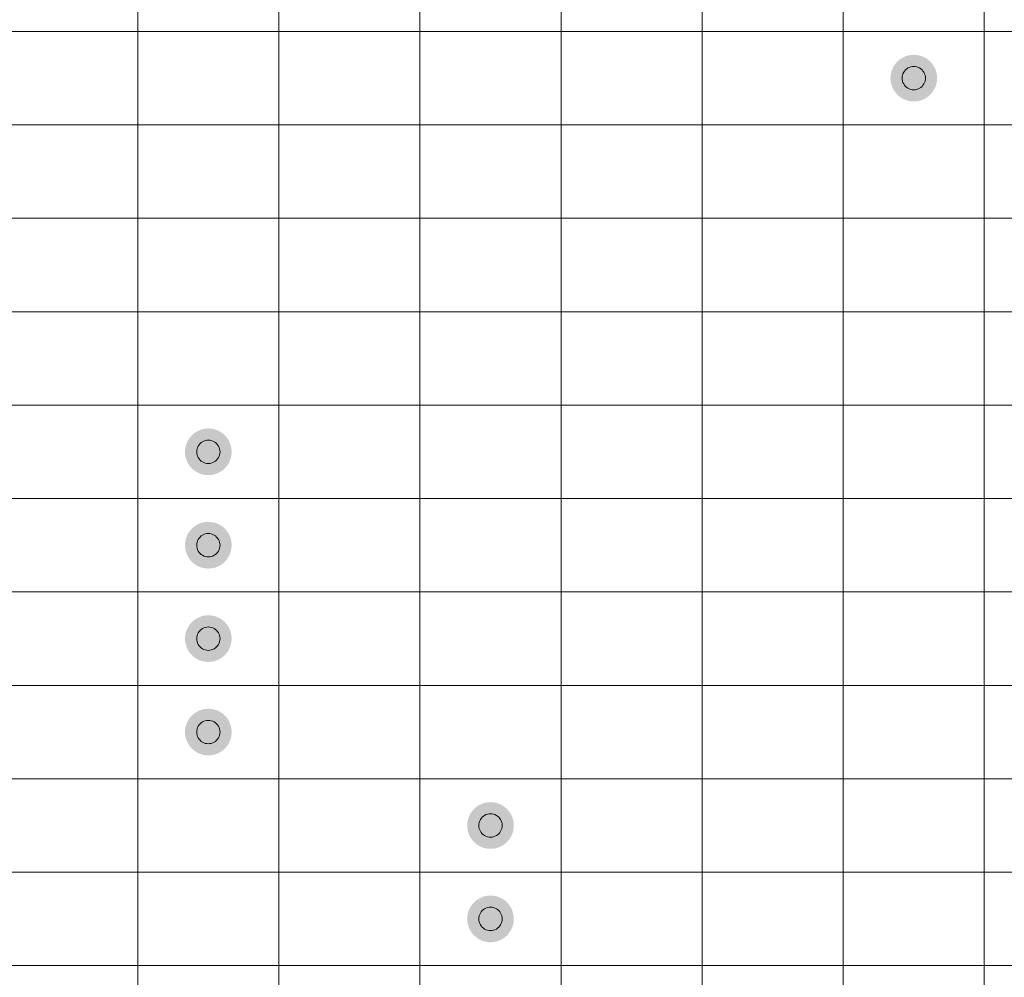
# Model space of a CAD drawing. Header units: millimetres. Extents: x 0 to 138, y 0 to 47.
# Tile 151 of 165: x 83.01 to 88.29, y 25.88 to 31.01. Entities that reach past the tile are written whole.
import ezdxf

# ---------------------------------------------------------------- set-up
doc = ezdxf.new("R2010")
doc.units = ezdxf.units.MM
doc.layers.add('PDF_Geomertry', color=7, linetype='Continuous')
doc.layers.add('PDF_Solid Fills', color=7, linetype='Continuous')

msp = doc.modelspace()

# ---------------------------------------------------------------- hatches: boundary and pattern name
at = {"layer": 'PDF_Solid Fills', "transparency": 33554559}
for points in [[(87.8073, 30.7013), (87.7749, 30.8225), (87.791, 30.8255)], [(87.8073, 30.7013), (87.791, 30.8255), (87.8073, 30.8265)], [(87.8073, 30.7013), (87.8073, 30.8265), (87.824, 30.8255)], [(87.8073, 30.7013), (87.824, 30.8255), (87.8397, 30.8225)], [(87.8073, 30.7013), (87.6988, 30.7641), (87.7082, 30.7778)], [(87.8073, 30.7013), (87.7082, 30.7778), (87.719, 30.7902)], [(87.8073, 30.7013), (87.719, 30.7902), (87.7312, 30.801)], [(87.8073, 30.7013), (87.7312, 30.801), (87.7449, 30.8098)], [(87.8073, 30.7013), (87.7449, 30.8098), (87.7596, 30.817)], [(87.8073, 30.7013), (87.7596, 30.817), (87.7749, 30.8225)], [(87.8073, 30.7013), (87.8397, 30.8225), (87.8554, 30.817)], [(87.8073, 30.7013), (87.8554, 30.817), (87.8701, 30.8098)], [(87.8073, 30.7013), (87.8701, 30.8098), (87.8838, 30.801)], [(87.8073, 30.7013), (87.8838, 30.801), (87.896, 30.7902)], [(87.8073, 30.7013), (87.896, 30.7902), (87.9068, 30.7778)], [(87.8073, 30.7013), (87.9068, 30.7778), (87.9156, 30.7641)], [(87.8073, 30.7013), (87.6831, 30.718), (87.6867, 30.7337)], [(87.8073, 30.7013), (87.6867, 30.7337), (87.692, 30.7494)], [(87.8073, 30.7013), (87.692, 30.7494), (87.6988, 30.7641)], [(87.8073, 30.7013), (87.9156, 30.7641), (87.9231, 30.7494)], [(87.8073, 30.7013), (87.9231, 30.7494), (87.9284, 30.7337)], [(87.8073, 30.7013), (87.9284, 30.7337), (87.9313, 30.718)], [(87.8073, 30.7013), (87.6821, 30.7013), (87.6831, 30.718)], [(87.8073, 30.7013), (87.6831, 30.6852), (87.6821, 30.7013)], [(87.8073, 30.7013), (87.6867, 30.6689), (87.6831, 30.6852)], [(87.8073, 30.7013), (87.692, 30.6538), (87.6867, 30.6689)], [(87.8073, 30.7013), (87.6988, 30.6391), (87.692, 30.6538)], [(87.8073, 30.7013), (87.7082, 30.6254), (87.6988, 30.6391)], [(87.8073, 30.7013), (87.719, 30.613), (87.7082, 30.6254)], [(87.8073, 30.7013), (87.7312, 30.6022), (87.719, 30.613)], [(87.8073, 30.7013), (87.7449, 30.593), (87.7312, 30.6022)], [(87.8073, 30.7013), (87.7596, 30.5861), (87.7449, 30.593)], [(87.8073, 30.7013), (87.7749, 30.5806), (87.7596, 30.5861)], [(87.8073, 30.7013), (87.791, 30.5773), (87.7749, 30.5806)], [(87.8073, 30.7013), (87.8073, 30.5763), (87.791, 30.5773)], [(87.8073, 30.7013), (87.9313, 30.718), (87.9323, 30.7013)], [(87.8073, 30.7013), (87.824, 30.5773), (87.8073, 30.5763)], [(87.8073, 30.7013), (87.8397, 30.5806), (87.824, 30.5773)], [(87.8073, 30.7013), (87.8554, 30.5861), (87.8397, 30.5806)], [(87.8073, 30.7013), (87.8701, 30.593), (87.8554, 30.5861)], [(87.8073, 30.7013), (87.8838, 30.6022), (87.8701, 30.593)], [(87.8073, 30.7013), (87.896, 30.613), (87.8838, 30.6022)], [(87.8073, 30.7013), (87.9068, 30.6254), (87.896, 30.613)], [(87.8073, 30.7013), (87.9156, 30.6391), (87.9068, 30.6254)], [(87.8073, 30.7013), (87.9231, 30.6538), (87.9156, 30.6391)], [(87.8073, 30.7013), (87.9284, 30.6689), (87.9231, 30.6538)], [(87.8073, 30.7013), (87.9313, 30.6852), (87.9284, 30.6689)], [(87.8073, 30.7013), (87.9323, 30.7013), (87.9313, 30.6852)], [(84.0257, 28.6997), (83.978, 28.8149), (83.9933, 28.8204)], [(84.0257, 28.6997), (83.9933, 28.8204), (84.0094, 28.8233)], [(84.0257, 28.6997), (84.0094, 28.8233), (84.0257, 28.8247)], [(84.0257, 28.6997), (84.0257, 28.8247), (84.0424, 28.8233)], [(84.0257, 28.6997), (84.0424, 28.8233), (84.0581, 28.8204)], [(84.0257, 28.6997), (84.0581, 28.8204), (84.0738, 28.8149)], [(84.0257, 28.6997), (83.9172, 28.7619), (83.9266, 28.7757)], [(84.0257, 28.6997), (83.9266, 28.7757), (83.9374, 28.788)], [(84.0257, 28.6997), (83.9374, 28.788), (83.9496, 28.7988)], [(84.0257, 28.6997), (83.9496, 28.7988), (83.9633, 28.8076)], [(84.0257, 28.6997), (83.9633, 28.8076), (83.978, 28.8149)], [(84.0257, 28.6997), (84.0738, 28.8149), (84.0885, 28.8076)], [(84.0257, 28.6997), (84.0885, 28.8076), (84.1022, 28.7988)], [(84.0257, 28.6997), (84.1022, 28.7988), (84.1144, 28.788)], [(84.0257, 28.6997), (84.1144, 28.788), (84.1252, 28.7757)], [(84.0257, 28.6997), (84.1252, 28.7757), (84.134, 28.7619)], [(84.0257, 28.6997), (83.9005, 28.6997), (83.9015, 28.7158)], [(84.0257, 28.6997), (83.9015, 28.7158), (83.905, 28.7321)], [(84.0257, 28.6997), (83.905, 28.7321), (83.9103, 28.7472)], [(84.0257, 28.6997), (83.9103, 28.7472), (83.9172, 28.7619)], [(84.0257, 28.6997), (84.134, 28.7619), (84.1414, 28.7472)], [(84.0257, 28.6997), (84.1414, 28.7472), (84.1467, 28.7321)], [(84.0257, 28.6997), (84.1467, 28.7321), (84.1497, 28.7158)], [(84.0257, 28.6997), (84.1497, 28.7158), (84.1507, 28.6997)], [(84.0257, 28.6997), (83.9015, 28.6831), (83.9005, 28.6997)], [(84.0257, 28.6997), (83.905, 28.6674), (83.9015, 28.6831)], [(84.0257, 28.6997), (83.9103, 28.6517), (83.905, 28.6674)], [(84.0257, 28.6997), (83.9172, 28.6369), (83.9103, 28.6517)], [(84.0257, 28.6997), (83.9266, 28.6232), (83.9172, 28.6369)], [(84.0257, 28.6997), (83.9374, 28.6109), (83.9266, 28.6232)], [(84.0257, 28.6997), (83.9496, 28.6001), (83.9374, 28.6109)], [(84.0257, 28.6997), (83.9633, 28.5912), (83.9496, 28.6001)], [(84.0257, 28.6997), (83.978, 28.584), (83.9633, 28.5912)], [(84.0257, 28.6997), (83.9933, 28.5785), (83.978, 28.584)], [(84.0257, 28.6997), (84.0094, 28.5755), (83.9933, 28.5785)], [(84.0257, 28.6997), (84.0257, 28.5742), (84.0094, 28.5755)], [(84.0257, 28.6997), (84.0424, 28.5755), (84.0257, 28.5742)], [(84.0257, 28.6997), (84.0581, 28.5785), (84.0424, 28.5755)], [(84.0257, 28.6997), (84.0738, 28.584), (84.0581, 28.5785)], [(84.0257, 28.6997), (84.0885, 28.5912), (84.0738, 28.584)], [(84.0257, 28.6997), (84.1022, 28.6001), (84.0885, 28.5912)], [(84.0257, 28.6997), (84.1144, 28.6109), (84.1022, 28.6001)], [(84.0257, 28.6997), (84.1252, 28.6232), (84.1144, 28.6109)], [(84.0257, 28.6997), (84.134, 28.6369), (84.1252, 28.6232)], [(84.0257, 28.6997), (84.1414, 28.6517), (84.134, 28.6369)], [(84.0257, 28.6997), (84.1467, 28.6674), (84.1414, 28.6517)], [(84.0257, 28.6997), (84.1497, 28.6831), (84.1467, 28.6674)], [(84.0257, 28.6997), (84.1507, 28.6997), (84.1497, 28.6831)], [(84.0257, 28.1988), (83.9374, 28.2877), (83.9496, 28.2985)], [(84.0257, 28.1988), (83.9496, 28.2985), (83.9633, 28.3073)], [(84.0257, 28.1988), (83.9633, 28.3073), (83.978, 28.3146)], [(84.0257, 28.1988), (83.978, 28.3146), (83.9933, 28.3201)], [(84.0257, 28.1988), (83.9933, 28.3201), (84.0094, 28.323)], [(84.0257, 28.1988), (84.0094, 28.323), (84.0257, 28.324)], [(84.0257, 28.1988), (84.0257, 28.324), (84.0424, 28.323)], [(84.0257, 28.1988), (84.0424, 28.323), (84.0581, 28.3201)], [(84.0257, 28.1988), (84.0581, 28.3201), (84.0738, 28.3146)], [(84.0257, 28.1988), (84.0738, 28.3146), (84.0885, 28.3073)], [(84.0257, 28.1988), (84.0885, 28.3073), (84.1022, 28.2985)], [(84.0257, 28.1988), (84.1022, 28.2985), (84.1144, 28.2877)], [(84.0257, 28.1988), (83.905, 28.2312), (83.9103, 28.2469)], [(84.0257, 28.1988), (83.9103, 28.2469), (83.9172, 28.2616)], [(84.0257, 28.1988), (83.9172, 28.2616), (83.9266, 28.275)], [(84.0257, 28.1988), (83.9266, 28.275), (83.9374, 28.2877)], [(84.0257, 28.1988), (84.1144, 28.2877), (84.1252, 28.275)], [(84.0257, 28.1988), (84.1252, 28.275), (84.134, 28.2616)], [(84.0257, 28.1988), (84.134, 28.2616), (84.1414, 28.2469)], [(84.0257, 28.1988), (84.1414, 28.2469), (84.1467, 28.2312)], [(84.0257, 28.1988), (83.9005, 28.1988), (83.9015, 28.2151)], [(84.0257, 28.1988), (83.9015, 28.1828), (83.9005, 28.1988)], [(84.0257, 28.1988), (83.9015, 28.2151), (83.905, 28.2312)], [(84.0257, 28.1988), (83.905, 28.1665), (83.9015, 28.1828)], [(84.0257, 28.1988), (83.9103, 28.1508), (83.905, 28.1665)], [(84.0257, 28.1988), (83.9172, 28.1367), (83.9103, 28.1508)], [(84.0257, 28.1988), (83.9266, 28.1229), (83.9172, 28.1367)], [(84.0257, 28.1988), (83.9374, 28.1106), (83.9266, 28.1229)], [(84.0257, 28.1988), (83.9496, 28.0998), (83.9374, 28.1106)], [(84.0257, 28.1988), (83.9633, 28.0905), (83.9496, 28.0998)], [(84.0257, 28.1988), (83.978, 28.0831), (83.9633, 28.0905)], [(84.0257, 28.1988), (83.9933, 28.0782), (83.978, 28.0831)], [(84.0257, 28.1988), (84.0094, 28.0749), (83.9933, 28.0782)], [(84.0257, 28.1988), (84.0257, 28.0739), (84.0094, 28.0749)], [(84.0257, 28.1988), (84.1467, 28.2312), (84.1497, 28.2151)], [(84.0257, 28.1988), (84.1497, 28.2151), (84.1507, 28.1988)], [(84.0257, 28.1988), (84.0424, 28.0749), (84.0257, 28.0739)], [(84.0257, 28.1988), (84.0581, 28.0782), (84.0424, 28.0749)], [(84.0257, 28.1988), (84.0738, 28.0831), (84.0581, 28.0782)], [(84.0257, 28.1988), (84.0885, 28.0905), (84.0738, 28.0831)], [(84.0257, 28.1988), (84.1022, 28.0998), (84.0885, 28.0905)], [(84.0257, 28.1988), (84.1144, 28.1106), (84.1022, 28.0998)], [(84.0257, 28.1988), (84.1252, 28.1229), (84.1144, 28.1106)], [(84.0257, 28.1988), (84.134, 28.1367), (84.1252, 28.1229)], [(84.0257, 28.1988), (84.1414, 28.1508), (84.134, 28.1367)], [(84.0257, 28.1988), (84.1467, 28.1665), (84.1414, 28.1508)], [(84.0257, 28.1988), (84.1497, 28.1828), (84.1467, 28.1665)], [(84.0257, 28.1988), (84.1507, 28.1988), (84.1497, 28.1828)], [(84.0257, 27.6986), (83.978, 27.8139), (83.9933, 27.8192)], [(84.0257, 27.6986), (83.9933, 27.8192), (84.0094, 27.8227)], [(84.0257, 27.6986), (84.0094, 27.8227), (84.0257, 27.8237)], [(84.0257, 27.6986), (84.0257, 27.8237), (84.0424, 27.8227)], [(84.0257, 27.6986), (84.0424, 27.8227), (84.0581, 27.8192)], [(84.0257, 27.6986), (84.0581, 27.8192), (84.0738, 27.8139)], [(84.0257, 27.6986), (83.9172, 27.7609), (83.9266, 27.7747)], [(84.0257, 27.6986), (83.9266, 27.7747), (83.9374, 27.7868)], [(84.0257, 27.6986), (83.9374, 27.7868), (83.9496, 27.7976)], [(84.0257, 27.6986), (83.9496, 27.7976), (83.9633, 27.807)], [(84.0257, 27.6986), (83.9633, 27.807), (83.978, 27.8139)], [(84.0257, 27.6986), (84.0738, 27.8139), (84.0885, 27.807)], [(84.0257, 27.6986), (84.0885, 27.807), (84.1022, 27.7976)], [(84.0257, 27.6986), (84.1022, 27.7976), (84.1144, 27.7868)], [(84.0257, 27.6986), (84.1144, 27.7868), (84.1252, 27.7747)], [(84.0257, 27.6986), (84.1252, 27.7747), (84.134, 27.7609)], [(84.0257, 27.6986), (83.9005, 27.6986), (83.9015, 27.7148)], [(84.0257, 27.6986), (83.9015, 27.7148), (83.905, 27.7309)], [(84.0257, 27.6986), (83.905, 27.7309), (83.9103, 27.7462)], [(84.0257, 27.6986), (83.9103, 27.7462), (83.9172, 27.7609)], [(84.0257, 27.6986), (84.134, 27.7609), (84.1414, 27.7462)], [(84.0257, 27.6986), (84.1414, 27.7462), (84.1467, 27.7309)], [(84.0257, 27.6986), (84.1467, 27.7309), (84.1497, 27.7148)], [(84.0257, 27.6986), (84.1497, 27.7148), (84.1507, 27.6986)], [(84.0257, 27.6986), (83.9015, 27.6819), (83.9005, 27.6986)], [(84.0257, 27.6986), (83.905, 27.6662), (83.9015, 27.6819)], [(84.0257, 27.6986), (83.9103, 27.6505), (83.905, 27.6662)], [(84.0257, 27.6986), (83.9172, 27.6358), (83.9103, 27.6505)], [(84.0257, 27.6986), (83.9266, 27.622), (83.9172, 27.6358)], [(84.0257, 27.6986), (83.9374, 27.6099), (83.9266, 27.622)], [(84.0257, 27.6986), (83.9496, 27.5991), (83.9374, 27.6099)], [(84.0257, 27.6986), (83.9633, 27.5903), (83.9496, 27.5991)], [(84.0257, 27.6986), (83.978, 27.5828), (83.9633, 27.5903)], [(84.0257, 27.6986), (83.9933, 27.5775), (83.978, 27.5828)], [(84.0257, 27.6986), (84.0094, 27.5746), (83.9933, 27.5775)], [(84.0257, 27.6986), (84.0257, 27.5736), (84.0094, 27.5746)], [(84.0257, 27.6986), (84.0424, 27.5746), (84.0257, 27.5736)], [(84.0257, 27.6986), (84.0581, 27.5775), (84.0424, 27.5746)], [(84.0257, 27.6986), (84.0738, 27.5828), (84.0581, 27.5775)], [(84.0257, 27.6986), (84.0885, 27.5903), (84.0738, 27.5828)], [(84.0257, 27.6986), (84.1022, 27.5991), (84.0885, 27.5903)], [(84.0257, 27.6986), (84.1144, 27.6099), (84.1022, 27.5991)], [(84.0257, 27.6986), (84.1252, 27.622), (84.1144, 27.6099)], [(84.0257, 27.6986), (84.134, 27.6358), (84.1252, 27.622)], [(84.0257, 27.6986), (84.1414, 27.6505), (84.134, 27.6358)], [(84.0257, 27.6986), (84.1467, 27.6662), (84.1414, 27.6505)], [(84.0257, 27.6986), (84.1497, 27.6819), (84.1467, 27.6662)], [(84.0257, 27.6986), (84.1507, 27.6986), (84.1497, 27.6819)], [(84.0257, 27.1979), (83.9374, 27.2865), (83.9496, 27.2973)], [(84.0257, 27.1979), (83.9496, 27.2973), (83.9633, 27.3062)], [(84.0257, 27.1979), (83.9633, 27.3062), (83.978, 27.3136)], [(84.0257, 27.1979), (83.978, 27.3136), (83.9933, 27.3189)], [(84.0257, 27.1979), (83.9933, 27.3189), (84.0094, 27.3219)], [(84.0257, 27.1979), (84.0094, 27.3219), (84.0257, 27.3228)], [(84.0257, 27.1979), (84.0257, 27.3228), (84.0424, 27.3219)], [(84.0257, 27.1979), (84.0424, 27.3219), (84.0581, 27.3189)], [(84.0257, 27.1979), (84.0581, 27.3189), (84.0738, 27.3136)], [(84.0257, 27.1979), (84.0738, 27.3136), (84.0885, 27.3062)], [(84.0257, 27.1979), (84.0885, 27.3062), (84.1022, 27.2973)], [(84.0257, 27.1979), (84.1022, 27.2973), (84.1144, 27.2865)], [(84.0257, 27.1979), (83.905, 27.2302), (83.9103, 27.2459)], [(84.0257, 27.1979), (83.9103, 27.2459), (83.9172, 27.2607)], [(84.0257, 27.1979), (83.9172, 27.2607), (83.9266, 27.2744)], [(84.0257, 27.1979), (83.9266, 27.2744), (83.9374, 27.2865)], [(84.0257, 27.1979), (84.1144, 27.2865), (84.1252, 27.2744)], [(84.0257, 27.1979), (84.1252, 27.2744), (84.134, 27.2607)], [(84.0257, 27.1979), (84.134, 27.2607), (84.1414, 27.2459)], [(84.0257, 27.1979), (84.1414, 27.2459), (84.1467, 27.2302)], [(84.0257, 27.1979), (83.9005, 27.1979), (83.9015, 27.2145)], [(84.0257, 27.1979), (83.9015, 27.1816), (83.9005, 27.1979)], [(84.0257, 27.1979), (83.9015, 27.2145), (83.905, 27.2302)], [(84.0257, 27.1979), (83.905, 27.1655), (83.9015, 27.1816)], [(84.0257, 27.1979), (83.9103, 27.1502), (83.905, 27.1655)], [(84.0257, 27.1979), (83.9172, 27.1355), (83.9103, 27.1502)], [(84.0257, 27.1979), (83.9266, 27.1217), (83.9172, 27.1355)], [(84.0257, 27.1979), (83.9374, 27.1096), (83.9266, 27.1217)], [(84.0257, 27.1979), (83.9496, 27.0988), (83.9374, 27.1096)], [(84.0257, 27.1979), (83.9633, 27.0894), (83.9496, 27.0988)], [(84.0257, 27.1979), (83.978, 27.0825), (83.9633, 27.0894)], [(84.0257, 27.1979), (83.9933, 27.0772), (83.978, 27.0825)], [(84.0257, 27.1979), (84.0094, 27.0737), (83.9933, 27.0772)], [(84.0257, 27.1979), (84.0257, 27.0727), (84.0094, 27.0737)], [(84.0257, 27.1979), (84.1467, 27.2302), (84.1497, 27.2145)], [(84.0257, 27.1979), (84.1497, 27.2145), (84.1507, 27.1979)], [(84.0257, 27.1979), (84.0424, 27.0737), (84.0257, 27.0727)], [(84.0257, 27.1979), (84.0581, 27.0772), (84.0424, 27.0737)], [(84.0257, 27.1979), (84.0738, 27.0825), (84.0581, 27.0772)], [(84.0257, 27.1979), (84.0885, 27.0894), (84.0738, 27.0825)], [(84.0257, 27.1979), (84.1022, 27.0988), (84.0885, 27.0894)], [(84.0257, 27.1979), (84.1144, 27.1096), (84.1022, 27.0988)], [(84.0257, 27.1979), (84.1252, 27.1217), (84.1144, 27.1096)], [(84.0257, 27.1979), (84.134, 27.1355), (84.1252, 27.1217)], [(84.0257, 27.1979), (84.1414, 27.1502), (84.134, 27.1355)], [(84.0257, 27.1979), (84.1467, 27.1655), (84.1414, 27.1502)], [(84.0257, 27.1979), (84.1497, 27.1816), (84.1467, 27.1655)], [(84.0257, 27.1979), (84.1507, 27.1979), (84.1497, 27.1816)], [(85.5383, 26.6976), (85.4759, 26.8059), (85.4907, 26.8127)], [(85.5383, 26.6976), (85.4907, 26.8127), (85.506, 26.8182)], [(85.5383, 26.6976), (85.506, 26.8182), (85.5221, 26.8216)], [(85.5383, 26.6976), (85.5221, 26.8216), (85.5383, 26.8225)], [(85.5383, 26.6976), (85.5383, 26.8225), (85.555, 26.8216)], [(85.5383, 26.6976), (85.555, 26.8216), (85.5707, 26.8182)], [(85.5383, 26.6976), (85.5707, 26.8182), (85.5864, 26.8127)], [(85.5383, 26.6976), (85.5864, 26.8127), (85.6011, 26.8059)], [(85.5383, 26.6976), (85.4298, 26.7598), (85.4393, 26.7735)], [(85.5383, 26.6976), (85.4393, 26.7735), (85.4501, 26.7859)], [(85.5383, 26.6976), (85.4501, 26.7859), (85.4622, 26.7966)], [(85.5383, 26.6976), (85.4622, 26.7966), (85.4759, 26.8059)], [(85.5383, 26.6976), (85.6011, 26.8059), (85.6149, 26.7966)], [(85.5383, 26.6976), (85.6149, 26.7966), (85.627, 26.7859)], [(85.5383, 26.6976), (85.627, 26.7859), (85.6378, 26.7735)], [(85.5383, 26.6976), (85.6378, 26.7735), (85.6466, 26.7598)], [(85.5383, 26.6976), (85.4132, 26.6976), (85.4141, 26.7137)], [(85.5383, 26.6976), (85.4141, 26.7137), (85.4177, 26.7299)], [(85.5383, 26.6976), (85.4177, 26.7299), (85.423, 26.7451)], [(85.5383, 26.6976), (85.423, 26.7451), (85.4298, 26.7598)], [(85.5383, 26.6976), (85.6466, 26.7598), (85.6541, 26.7451)], [(85.5383, 26.6976), (85.6541, 26.7451), (85.6594, 26.7299)], [(85.5383, 26.6976), (85.6594, 26.7299), (85.6623, 26.7137)], [(85.5383, 26.6976), (85.6623, 26.7137), (85.6633, 26.6976)], [(85.5383, 26.6976), (85.4141, 26.6809), (85.4132, 26.6976)], [(85.5383, 26.6976), (85.4177, 26.6652), (85.4141, 26.6809)], [(85.5383, 26.6976), (85.423, 26.6495), (85.4177, 26.6652)], [(85.5383, 26.6976), (85.4298, 26.6348), (85.423, 26.6495)], [(85.5383, 26.6976), (85.4393, 26.6211), (85.4298, 26.6348)], [(85.5383, 26.6976), (85.4501, 26.6087), (85.4393, 26.6211)], [(85.5383, 26.6976), (85.4622, 26.5979), (85.4501, 26.6087)], [(85.5383, 26.6976), (85.4759, 26.5891), (85.4622, 26.5979)], [(85.5383, 26.6976), (85.4907, 26.5818), (85.4759, 26.5891)], [(85.5383, 26.6976), (85.506, 26.5763), (85.4907, 26.5818)], [(85.5383, 26.6976), (85.5221, 26.5734), (85.506, 26.5763)], [(85.5383, 26.6976), (85.5383, 26.5724), (85.5221, 26.5734)], [(85.5383, 26.6976), (85.555, 26.5734), (85.5383, 26.5724)], [(85.5383, 26.6976), (85.5707, 26.5763), (85.555, 26.5734)], [(85.5383, 26.6976), (85.5864, 26.5818), (85.5707, 26.5763)], [(85.5383, 26.6976), (85.6011, 26.5891), (85.5864, 26.5818)], [(85.5383, 26.6976), (85.6149, 26.5979), (85.6011, 26.5891)], [(85.5383, 26.6976), (85.627, 26.6087), (85.6149, 26.5979)], [(85.5383, 26.6976), (85.6378, 26.6211), (85.627, 26.6087)], [(85.5383, 26.6976), (85.6466, 26.6348), (85.6378, 26.6211)], [(85.5383, 26.6976), (85.6541, 26.6495), (85.6466, 26.6348)], [(85.5383, 26.6976), (85.6594, 26.6652), (85.6541, 26.6495)], [(85.5383, 26.6976), (85.6623, 26.6809), (85.6594, 26.6652)], [(85.5383, 26.6976), (85.6633, 26.6976), (85.6623, 26.6809)], [(85.5383, 26.1967), (85.4393, 26.2732), (85.4501, 26.2856)], [(85.5383, 26.1967), (85.4501, 26.2856), (85.4622, 26.2964)], [(85.5383, 26.1967), (85.4622, 26.2964), (85.4759, 26.3052)], [(85.5383, 26.1967), (85.4759, 26.3052), (85.4907, 26.3124)], [(85.5383, 26.1967), (85.4907, 26.3124), (85.506, 26.3179)], [(85.5383, 26.1967), (85.506, 26.3179), (85.5221, 26.3209)], [(85.5383, 26.1967), (85.5221, 26.3209), (85.5383, 26.3219)], [(85.5383, 26.1967), (85.5383, 26.3219), (85.555, 26.3209)], [(85.5383, 26.1967), (85.555, 26.3209), (85.5707, 26.3179)], [(85.5383, 26.1967), (85.5707, 26.3179), (85.5864, 26.3124)], [(85.5383, 26.1967), (85.5864, 26.3124), (85.6011, 26.3052)], [(85.5383, 26.1967), (85.6011, 26.3052), (85.6149, 26.2964)], [(85.5383, 26.1967), (85.6149, 26.2964), (85.627, 26.2856)], [(85.5383, 26.1967), (85.627, 26.2856), (85.6378, 26.2732)], [(85.5383, 26.1967), (85.4177, 26.2291), (85.423, 26.2448)], [(85.5383, 26.1967), (85.423, 26.2448), (85.4298, 26.2595)], [(85.5383, 26.1967), (85.4298, 26.2595), (85.4393, 26.2732)], [(85.5383, 26.1967), (85.6378, 26.2732), (85.6466, 26.2595)], [(85.5383, 26.1967), (85.6466, 26.2595), (85.6541, 26.2448)], [(85.5383, 26.1967), (85.6541, 26.2448), (85.6594, 26.2291)], [(85.5383, 26.1967), (85.4132, 26.1967), (85.4141, 26.2134)], [(85.5383, 26.1967), (85.4141, 26.1806), (85.4132, 26.1967)], [(85.5383, 26.1967), (85.4141, 26.2134), (85.4177, 26.2291)], [(85.5383, 26.1967), (85.4177, 26.1643), (85.4141, 26.1806)], [(85.5383, 26.1967), (85.423, 26.1492), (85.4177, 26.1643)], [(85.5383, 26.1967), (85.4298, 26.1345), (85.423, 26.1492)], [(85.5383, 26.1967), (85.4393, 26.1208), (85.4298, 26.1345)], [(85.5383, 26.1967), (85.4501, 26.1084), (85.4393, 26.1208)], [(85.5383, 26.1967), (85.4622, 26.0976), (85.4501, 26.1084)], [(85.5383, 26.1967), (85.4759, 26.0884), (85.4622, 26.0976)], [(85.5383, 26.1967), (85.4907, 26.0815), (85.4759, 26.0884)], [(85.5383, 26.1967), (85.506, 26.076), (85.4907, 26.0815)], [(85.5383, 26.1967), (85.5221, 26.0727), (85.506, 26.076)], [(85.5383, 26.1967), (85.5383, 26.0717), (85.5221, 26.0727)], [(85.5383, 26.1967), (85.6594, 26.2291), (85.6623, 26.2134)], [(85.5383, 26.1967), (85.6623, 26.2134), (85.6633, 26.1967)], [(85.5383, 26.1967), (85.555, 26.0727), (85.5383, 26.0717)], [(85.5383, 26.1967), (85.5707, 26.076), (85.555, 26.0727)], [(85.5383, 26.1967), (85.5864, 26.0815), (85.5707, 26.076)], [(85.5383, 26.1967), (85.6011, 26.0884), (85.5864, 26.0815)], [(85.5383, 26.1967), (85.6149, 26.0976), (85.6011, 26.0884)], [(85.5383, 26.1967), (85.627, 26.1084), (85.6149, 26.0976)], [(85.5383, 26.1967), (85.6378, 26.1208), (85.627, 26.1084)], [(85.5383, 26.1967), (85.6466, 26.1345), (85.6378, 26.1208)], [(85.5383, 26.1967), (85.6541, 26.1492), (85.6466, 26.1345)], [(85.5383, 26.1967), (85.6594, 26.1643), (85.6541, 26.1492)], [(85.5383, 26.1967), (85.6623, 26.1806), (85.6594, 26.1643)], [(85.5383, 26.1967), (85.6633, 26.1967), (85.6623, 26.1806)]]:
    msp.add_hatch(color=256, dxfattribs=at).paths.add_polyline_path(points)

# ---------------------------------------------------------------- linework, layer by layer
at = {"layer": 'PDF_Geomertry', "lineweight": 15}
for points in [[(73.9933, 30.4512), (82.8911, 30.4512), (82.8911, 30.952), (83.6474, 30.952), (83.6474, 31.4523), (84.4038, 31.4523), (84.4038, 31.9526), (85.1601, 31.9526), (85.1601, 32.4533), (85.9164, 32.4533), (85.9164, 32.9536), (86.6727, 32.9536), (86.6727, 33.4545), (87.4291, 33.4545), (87.4291, 33.9548), (88.1854, 33.9548), (88.1854, 35.2893)], [(73.9933, 29.9509), (82.8911, 29.9509), (82.8911, 30.4512), (83.6474, 30.4512), (83.6474, 30.952), (84.4038, 30.952), (84.4038, 31.4523), (85.1601, 31.4523), (85.1601, 31.9526), (85.9164, 31.9526), (85.9164, 32.4533), (86.6727, 32.4533), (86.6727, 32.9536), (87.4291, 32.9536), (87.4291, 33.4545), (88.1854, 33.4545), (88.1854, 33.9548), (88.9417, 33.9548), (88.9417, 35.2893)], [(73.9933, 29.4502), (82.8911, 29.4502), (82.8911, 29.9509), (83.6474, 29.9509), (83.6474, 30.4512), (84.4038, 30.4512), (84.4038, 30.952), (85.1601, 30.952), (85.1601, 31.4523), (85.9164, 31.4523), (85.9164, 31.9526), (86.6727, 31.9526), (86.6727, 32.4533), (87.4291, 32.4533), (87.4291, 32.9536), (88.1854, 32.9536), (88.1854, 33.4545), (88.9417, 33.4545), (88.9417, 33.9548), (89.698, 33.9548), (89.698, 35.2893)], [(73.9933, 28.9499), (82.8911, 28.9499), (82.8911, 29.4502), (83.6474, 29.4502), (83.6474, 29.9509), (84.4038, 29.9509), (84.4038, 30.4512), (85.1601, 30.4512), (85.1601, 30.952), (85.9164, 30.952), (85.9164, 31.4523), (86.6727, 31.4523), (86.6727, 31.9526), (87.4291, 31.9526), (87.4291, 32.4533), (88.1854, 32.4533), (88.1854, 32.9536), (88.9417, 32.9536), (88.9417, 33.4545), (89.698, 33.4545), (89.698, 33.9548), (90.4544, 33.9548), (90.4544, 35.2893)], [(82.8911, 28.9499), (83.6474, 28.9499), (83.6474, 29.4502), (84.4038, 29.4502), (84.4038, 29.9509), (85.1601, 29.9509), (85.1601, 30.4512), (85.9164, 30.4512), (85.9164, 30.952), (86.6727, 30.952), (86.6727, 31.4523), (87.4291, 31.4523), (87.4291, 31.9526), (88.1854, 31.9526), (88.1854, 32.4533), (88.9417, 32.4533), (88.9417, 32.9536), (89.698, 32.9536), (89.698, 33.4545), (90.4544, 33.4545), (90.4544, 33.9548), (91.2107, 33.9548), (91.2107, 35.2893)], [(82.8911, 28.449), (83.6474, 28.449), (83.6474, 28.9499), (84.4038, 28.9499), (84.4038, 29.4502), (85.1601, 29.4502), (85.1601, 29.9509), (85.9164, 29.9509), (85.9164, 30.4512), (86.6727, 30.4512), (86.6727, 30.952), (87.4291, 30.952), (87.4291, 31.4523), (88.1854, 31.4523), (88.1854, 31.9526), (88.9417, 31.9526)], [(82.8911, 27.9487), (83.6474, 27.9487), (83.6474, 28.449), (84.4038, 28.449), (84.4038, 28.9499), (85.1601, 28.9499), (85.1601, 29.4502), (85.9164, 29.4502), (85.9164, 29.9509), (86.6727, 29.9509), (86.6727, 30.4512), (87.4291, 30.4512), (87.4291, 30.952), (88.1854, 30.952), (88.1854, 31.4523), (88.9417, 31.4523)], [(82.8911, 27.448), (83.6474, 27.448), (83.6474, 27.9487), (84.4038, 27.9487), (84.4038, 28.449), (85.1601, 28.449), (85.1601, 28.9499), (85.9164, 28.9499), (85.9164, 29.4502), (86.6727, 29.4502), (86.6727, 29.9509), (87.4291, 29.9509), (87.4291, 30.4512), (88.1854, 30.4512), (88.1854, 30.952), (88.9417, 30.952)], [(85.9164, 25.4463), (85.9164, 25.9465), (86.6727, 25.9465), (86.6727, 26.4474), (87.4291, 26.4474), (87.4291, 26.9477), (88.1854, 26.9477), (88.1854, 27.448), (88.9417, 27.448), (88.9417, 27.9487), (89.698, 27.9487), (89.698, 28.449), (90.4544, 28.449), (90.4544, 28.9499), (91.2107, 28.9499), (91.2107, 29.4502), (91.967, 29.4502), (91.967, 29.9509), (92.7233, 29.9509), (92.7233, 30.4512), (93.4797, 30.4512), (93.4797, 30.952), (94.236, 30.952)], [(82.8911, 26.9477), (83.6474, 26.9477), (83.6474, 27.448), (84.4038, 27.448), (84.4038, 27.9487), (85.1601, 27.9487), (85.1601, 28.449), (85.9164, 28.449), (85.9164, 28.9499), (86.6727, 28.9499), (86.6727, 29.4502), (87.4291, 29.4502), (87.4291, 29.9509), (88.1854, 29.9509), (88.1854, 30.4512), (88.9417, 30.4512)], [(86.6727, 25.4463), (86.6727, 25.9465), (87.4291, 25.9465), (87.4291, 26.4474), (88.1854, 26.4474), (88.1854, 26.9477), (88.9417, 26.9477), (88.9417, 27.448), (89.698, 27.448), (89.698, 27.9487), (90.4544, 27.9487), (90.4544, 28.449), (91.2107, 28.449), (91.2107, 28.9499), (91.967, 28.9499), (91.967, 29.4502), (92.7233, 29.4502), (92.7233, 29.9509), (93.4797, 29.9509), (93.4797, 30.4512), (94.236, 30.4512)], [(82.8911, 26.4474), (83.6474, 26.4474), (83.6474, 26.9477), (84.4038, 26.9477), (84.4038, 27.448), (85.1601, 27.448), (85.1601, 27.9487), (85.9164, 27.9487), (85.9164, 28.449), (86.6727, 28.449), (86.6727, 28.9499), (87.4291, 28.9499), (87.4291, 29.4502), (88.1854, 29.4502), (88.1854, 29.9509), (88.9417, 29.9509)], [(87.4291, 25.4463), (87.4291, 25.9465), (88.1854, 25.9465), (88.1854, 26.4474), (88.9417, 26.4474), (88.9417, 26.9477), (89.698, 26.9477), (89.698, 27.448), (90.4544, 27.448), (90.4544, 27.9487), (91.2107, 27.9487), (91.2107, 28.449), (91.967, 28.449), (91.967, 28.9499), (92.7233, 28.9499), (92.7233, 29.4502), (93.4797, 29.4502), (93.4797, 29.9509), (94.236, 29.9509)], [(82.8911, 25.9465), (83.6474, 25.9465), (83.6474, 26.4474), (84.4038, 26.4474), (84.4038, 26.9477), (85.1601, 26.9477), (85.1601, 27.448), (85.9164, 27.448), (85.9164, 27.9487), (86.6727, 27.9487), (86.6727, 28.449), (87.4291, 28.449), (87.4291, 28.9499), (88.1854, 28.9499), (88.1854, 29.4502), (88.9417, 29.4502)], [(88.1854, 25.4463), (88.1854, 25.9465), (88.9417, 25.9465), (88.9417, 26.4474), (89.698, 26.4474), (89.698, 26.9477), (90.4544, 26.9477), (90.4544, 27.448), (91.2107, 27.448), (91.2107, 27.9487), (91.967, 27.9487), (91.967, 28.449), (92.7233, 28.449), (92.7233, 28.9499), (93.4797, 28.9499), (93.4797, 29.4502), (94.236, 29.4502)], [(83.6474, 25.4463), (83.6474, 25.9465), (84.4038, 25.9465), (84.4038, 26.4474), (85.1601, 26.4474), (85.1601, 26.9477), (85.9164, 26.9477), (85.9164, 27.448), (86.6727, 27.448), (86.6727, 27.9487), (87.4291, 27.9487), (87.4291, 28.449), (88.1854, 28.449), (88.1854, 28.9499), (88.9417, 28.9499)], [(84.4038, 25.4463), (84.4038, 25.9465), (85.1601, 25.9465), (85.1601, 26.4474), (85.9164, 26.4474), (85.9164, 26.9477), (86.6727, 26.9477), (86.6727, 27.448), (87.4291, 27.448), (87.4291, 27.9487), (88.1854, 27.9487), (88.1854, 28.449), (88.9417, 28.449)], [(85.1601, 25.4463), (85.1601, 25.9465), (85.9164, 25.9465), (85.9164, 26.4474), (86.6727, 26.4474), (86.6727, 26.9477), (87.4291, 26.9477), (87.4291, 27.448), (88.1854, 27.448), (88.1854, 27.9487), (88.9417, 27.9487)]]:
    msp.add_lwpolyline(points, dxfattribs=at)
at = {"layer": 'PDF_Geomertry', "lineweight": 0}
for points in [[(87.7449, 30.7013), (87.7455, 30.6934), (87.7469, 30.6852), (87.7494, 30.6778), (87.7534, 30.6705), (87.7577, 30.6636), (87.7632, 30.6572), (87.7695, 30.6519), (87.7763, 30.6473), (87.7832, 30.644), (87.791, 30.6411), (87.7995, 30.6395), (87.8073, 30.6391), (87.8156, 30.6395), (87.8234, 30.6411), (87.8313, 30.644), (87.8387, 30.6473), (87.8456, 30.6519), (87.8515, 30.6572), (87.8568, 30.6636), (87.8617, 30.6705), (87.8652, 30.6778), (87.8681, 30.6852), (87.8695, 30.6934), (87.8701, 30.7013), (87.8695, 30.7097), (87.8681, 30.7176), (87.8652, 30.7254), (87.8617, 30.7327), (87.8568, 30.7396), (87.8515, 30.746), (87.8456, 30.7513), (87.8387, 30.7558), (87.8313, 30.7592), (87.8234, 30.7621), (87.8156, 30.7637), (87.8073, 30.7641), (87.7995, 30.7637), (87.791, 30.7621), (87.7832, 30.7592), (87.7763, 30.7558), (87.7695, 30.7513), (87.7632, 30.746), (87.7577, 30.7396), (87.7534, 30.7327), (87.7494, 30.7254), (87.7469, 30.7176), (87.7455, 30.7097), (87.7449, 30.7013)], [(83.9633, 28.6997), (83.9639, 28.6913), (83.9653, 28.6834), (83.9678, 28.6756), (83.9717, 28.6683), (83.976, 28.6615), (83.9815, 28.655), (83.9878, 28.6497), (83.9943, 28.6452), (84.0016, 28.6419), (84.0094, 28.6389), (84.0178, 28.6373), (84.0257, 28.6369), (84.0339, 28.6373), (84.0418, 28.6389), (84.0496, 28.6419), (84.0571, 28.6452), (84.0639, 28.6497), (84.0698, 28.655), (84.0751, 28.6615), (84.08, 28.6683), (84.0836, 28.6756), (84.0859, 28.6834), (84.0879, 28.6913), (84.0885, 28.6997), (84.0879, 28.7076), (84.0859, 28.7158), (84.0836, 28.7233), (84.08, 28.7305), (84.0751, 28.7374), (84.0698, 28.7439), (84.0639, 28.7492), (84.0571, 28.7537), (84.0496, 28.757), (84.0418, 28.76), (84.0339, 28.7615), (84.0257, 28.7619), (84.0178, 28.7615), (84.0094, 28.76), (84.0016, 28.757), (83.9943, 28.7537), (83.9878, 28.7492), (83.9815, 28.7439), (83.976, 28.7374), (83.9717, 28.7305), (83.9678, 28.7233), (83.9653, 28.7158), (83.9639, 28.7076), (83.9633, 28.6997)], [(83.9633, 28.1988), (83.9639, 28.1906), (83.9653, 28.1828), (83.9678, 28.1749), (83.9717, 28.1675), (83.976, 28.1606), (83.9815, 28.1547), (83.9878, 28.1494), (83.9943, 28.1449), (84.0016, 28.141), (84.0094, 28.1386), (84.0178, 28.137), (84.0257, 28.1367), (84.0339, 28.137), (84.0418, 28.1386), (84.0496, 28.141), (84.0571, 28.1449), (84.0639, 28.1494), (84.0698, 28.1547), (84.0751, 28.1606), (84.08, 28.1675), (84.0836, 28.1749), (84.0859, 28.1828), (84.0879, 28.1906), (84.0885, 28.1988), (84.0879, 28.2073), (84.0859, 28.2151), (84.0836, 28.223), (84.08, 28.2302), (84.0751, 28.2371), (84.0698, 28.243), (84.0639, 28.2485), (84.0571, 28.2534), (84.0496, 28.2567), (84.0418, 28.2593), (84.0339, 28.2612), (84.0257, 28.2616), (84.0178, 28.2612), (84.0094, 28.2593), (84.0016, 28.2567), (83.9943, 28.2534), (83.9878, 28.2485), (83.9815, 28.243), (83.976, 28.2371), (83.9717, 28.2302), (83.9678, 28.223), (83.9653, 28.2151), (83.9639, 28.2073), (83.9633, 28.1988)], [(83.9633, 27.6986), (83.9639, 27.6903), (83.9653, 27.6825), (83.9678, 27.6746), (83.9717, 27.6672), (83.976, 27.6603), (83.9815, 27.654), (83.9878, 27.6485), (83.9943, 27.6442), (84.0016, 27.6407), (84.0094, 27.6377), (84.0178, 27.6364), (84.0257, 27.6358), (84.0339, 27.6364), (84.0418, 27.6377), (84.0496, 27.6407), (84.0571, 27.6442), (84.0639, 27.6485), (84.0698, 27.654), (84.0751, 27.6603), (84.08, 27.6672), (84.0836, 27.6746), (84.0859, 27.6825), (84.0879, 27.6903), (84.0885, 27.6986), (84.0879, 27.7064), (84.0859, 27.7148), (84.0836, 27.7221), (84.08, 27.7296), (84.0751, 27.7364), (84.0698, 27.7427), (84.0639, 27.7482), (84.0571, 27.7525), (84.0496, 27.7564), (84.0418, 27.759), (84.0339, 27.7604), (84.0257, 27.7609), (84.0178, 27.7604), (84.0094, 27.759), (84.0016, 27.7564), (83.9943, 27.7525), (83.9878, 27.7482), (83.9815, 27.7427), (83.976, 27.7364), (83.9717, 27.7296), (83.9678, 27.7221), (83.9653, 27.7148), (83.9639, 27.7064), (83.9633, 27.6986)], [(83.9633, 27.1979), (83.9639, 27.19), (83.9653, 27.1816), (83.9678, 27.1737), (83.9717, 27.1665), (83.976, 27.16), (83.9815, 27.1537), (83.9878, 27.1482), (83.9943, 27.1439), (84.0016, 27.14), (84.0094, 27.1374), (84.0178, 27.1361), (84.0257, 27.1355), (84.0339, 27.1361), (84.0418, 27.1374), (84.0496, 27.14), (84.0571, 27.1439), (84.0639, 27.1482), (84.0698, 27.1537), (84.0751, 27.16), (84.08, 27.1665), (84.0836, 27.1737), (84.0859, 27.1816), (84.0879, 27.19), (84.0885, 27.1979), (84.0879, 27.2061), (84.0859, 27.214), (84.0836, 27.2218), (84.08, 27.2293), (84.0751, 27.2361), (84.0698, 27.242), (84.0639, 27.2473), (84.0571, 27.2522), (84.0496, 27.2557), (84.0418, 27.2581), (84.0339, 27.2601), (84.0257, 27.2607), (84.0178, 27.2601), (84.0094, 27.2581), (84.0016, 27.2557), (83.9943, 27.2522), (83.9878, 27.2473), (83.9815, 27.242), (83.976, 27.2361), (83.9717, 27.2293), (83.9678, 27.2218), (83.9653, 27.214), (83.9639, 27.2061), (83.9633, 27.1979)], [(85.4759, 26.6976), (85.4765, 26.6891), (85.4779, 26.6813), (85.4805, 26.6734), (85.4844, 26.6662), (85.4887, 26.6593), (85.4942, 26.6534), (85.5005, 26.6479), (85.5069, 26.643), (85.5142, 26.6397), (85.5221, 26.6371), (85.5305, 26.6352), (85.5383, 26.6348), (85.5466, 26.6352), (85.5544, 26.6371), (85.5623, 26.6397), (85.5697, 26.643), (85.5766, 26.6479), (85.5825, 26.6534), (85.5878, 26.6593), (85.5927, 26.6662), (85.5962, 26.6734), (85.5986, 26.6813), (85.6005, 26.6891), (85.6011, 26.6976), (85.6005, 26.7054), (85.5986, 26.7137), (85.5962, 26.7215), (85.5927, 26.729), (85.5878, 26.7352), (85.5825, 26.7417), (85.5766, 26.747), (85.5697, 26.7515), (85.5623, 26.7554), (85.5544, 26.7578), (85.5466, 26.7594), (85.5383, 26.7598), (85.5305, 26.7594), (85.5221, 26.7578), (85.5142, 26.7554), (85.5069, 26.7515), (85.5005, 26.747), (85.4942, 26.7417), (85.4887, 26.7352), (85.4844, 26.729), (85.4805, 26.7215), (85.4779, 26.7137), (85.4765, 26.7054), (85.4759, 26.6976)], [(85.4759, 26.1967), (85.4765, 26.1888), (85.4779, 26.1806), (85.4805, 26.1731), (85.4844, 26.1659), (85.4887, 26.159), (85.4942, 26.1525), (85.5005, 26.1472), (85.5069, 26.1427), (85.5142, 26.1388), (85.5221, 26.1365), (85.5305, 26.1349), (85.5383, 26.1345), (85.5466, 26.1349), (85.5544, 26.1365), (85.5623, 26.1388), (85.5697, 26.1427), (85.5766, 26.1472), (85.5825, 26.1525), (85.5878, 26.159), (85.5927, 26.1659), (85.5962, 26.1731), (85.5986, 26.1806), (85.6005, 26.1888), (85.6011, 26.1967), (85.6005, 26.2051), (85.5986, 26.213), (85.5962, 26.2208), (85.5927, 26.2281), (85.5878, 26.2349), (85.5825, 26.2414), (85.5766, 26.2467), (85.5697, 26.2512), (85.5623, 26.2546), (85.5544, 26.2575), (85.5466, 26.2591), (85.5383, 26.2595), (85.5305, 26.2591), (85.5221, 26.2575), (85.5142, 26.2546), (85.5069, 26.2512), (85.5005, 26.2467), (85.4942, 26.2414), (85.4887, 26.2349), (85.4844, 26.2281), (85.4805, 26.2208), (85.4779, 26.213), (85.4765, 26.2051), (85.4759, 26.1967)]]:
    msp.add_lwpolyline(points, close=True, dxfattribs=at)

doc.saveas('drawing.dxf')
